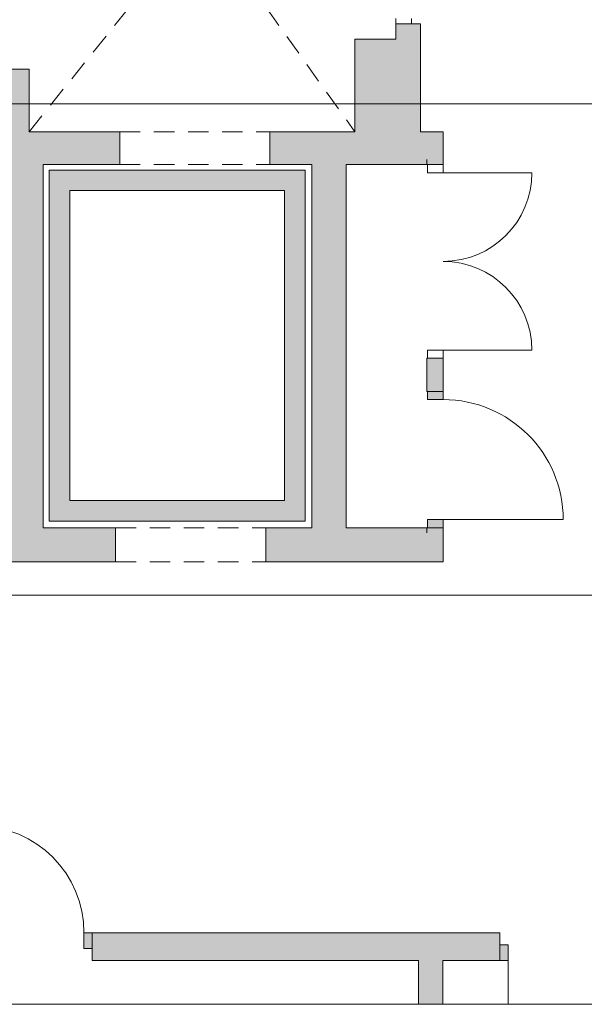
# Paper-space layout 'A-50 WYKOŃCZENIA ŚCIAN - PIĘTRO 5' of a CAD drawing. Header units: millimetres. Extents: x 0 to 420, y 0 to 297.
# Tile 2 of 11: x 132 to 173, y 101 to 173. Entities that reach past the tile are written whole.
import ezdxf
from ezdxf.xclip import XClip

# ---------------------------------------------------------------- set-up
doc = ezdxf.new("R2010")
doc.units = ezdxf.units.MM
doc.header["$MEASUREMENT"] = 0
doc.header["$XCLIPFRAME"] = 0
for name, pattern in [('DASHDOTX2', [1000, 500, -250, 0, -250]), ('Przer. długie kreski', [2.5, 1.5, -1]), ('PRZERYWANA_DU_A', [550, 350.0000000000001, -199.9999999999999])]:
    doc.linetypes.add(name, pattern=pattern)
for name, color, linetype, lineweight in [('0_Nr_pióra__2', 8, 'Continuous', 13), ('A_winda_Nr_pióra__1', 7, 'Continuous', 20), ('A_ściany_Nr_pióra__1', 7, 'Continuous', 20), ('Drzwi Archicad_Nr_pióra__1', 7, 'Continuous', 20)]:
    doc.layers.add(name, color=color, linetype=linetype, lineweight=lineweight)
for name, color, linetype, lineweight, true_color in [('A_osie_Nr_pióra__16', 7, 'Continuous', 5, 0x0f0f0f), ('A_sufit_Nr_pióra__4', 7, 'Continuous', 18, 0x4b4b4b), ('A_ściany_Nr_pióra__10', 7, 'Continuous', 13, 0x4b4b4b)]:
    doc.layers.add(name, color=color, linetype=linetype, lineweight=lineweight, true_color=true_color)
for name, color, linetype in [('A_podrys', 7, 'Continuous'), ('A_winda', 7, 'Continuous'), ('A_ściany', 7, 'Continuous'), ('Drzwi Archicad', 7, 'Continuous')]:
    doc.layers.add(name, color=color, linetype=linetype)

# ---------------------------------------------------------------- blocks, each defined once
blk = doc.blocks.new('Rysunek_1_1', base_point=(-1580.270704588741, -278.4727295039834))
at = {"layer": 'A_winda', "linetype": 'Continuous', "lineweight": 0, "true_color": 0xfdfdfd}
h = blk.add_hatch(color=7, dxfattribs=at)
h.paths.add_polyline_path([(133.6814043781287, 161.7621045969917), (133.6814043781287, 136.0321045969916), (152.4314043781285, 136.0321045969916), (152.4314043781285, 161.7621045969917)])
h.paths.add_polyline_path([(150.9314043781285, 160.2621045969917), (150.9314043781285, 137.5321045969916), (135.1814043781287, 137.5321045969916), (135.1814043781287, 160.2621045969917)], flags=0)
at = {"layer": 'A_ściany', "linetype": 'Continuous', "lineweight": 0, "true_color": 0x000000}
for points in [[(159.0814043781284, 171.3421045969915), (160.8814042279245, 171.3421045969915), (160.8814042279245, 172.4721046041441), (159.0814043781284, 172.4721046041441)], [(156.0814043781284, 171.3421045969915), (156.0814043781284, 164.5604837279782), (160.8814043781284, 164.5604837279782), (160.8814043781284, 171.3421045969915)], [(127.1314043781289, 169.1621045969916), (127.1314043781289, 166.1813216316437), (126.9314043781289, 166.1813216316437), (126.9314043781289, 163.4813371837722), (130.8314043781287, 163.4813371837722), (130.8314043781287, 161.6504480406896), (133.2314043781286, 161.6504480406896), (133.2314043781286, 162.1604837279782), (133.5908741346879, 162.1604837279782), (133.5908741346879, 164.5604837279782), (132.2014043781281, 164.5604837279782), (132.2014043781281, 169.1621045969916)], [(133.5908741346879, 164.5604836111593), (133.5908741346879, 162.1604837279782), (138.8514045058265, 162.1604837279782), (138.8514045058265, 164.5604836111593)], [(162.5464043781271, 164.5604836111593), (149.8514045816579, 164.5604836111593), (149.8514045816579, 162.1604837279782), (161.3464042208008, 162.1604837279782)], [(162.5464045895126, 164.5604837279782), (161.346404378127, 162.1604837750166), (162.5464045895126, 162.1604837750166)], [(152.9314043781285, 162.1604837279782), (152.9314043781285, 135.5321045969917), (155.4314043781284, 135.5321045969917), (155.4314043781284, 162.1604837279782)], [(130.8314043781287, 161.6504480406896), (130.8314043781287, 136.4726460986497), (133.2314043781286, 136.4726460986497), (133.2314043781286, 161.6504480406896)], [(162.5464045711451, 147.9604835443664), (161.346404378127, 147.9604835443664), (161.346404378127, 145.5321044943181), (162.5464043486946, 145.5321044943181)], [(130.8314043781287, 133.6713371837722), (127.1314043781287, 133.6713371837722), (127.1314043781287, 128.8813371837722), (130.8314043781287, 128.8813371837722), (130.8314043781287, 133.0321045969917), (133.8815380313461, 133.0321045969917), (133.8815380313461, 135.5321045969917), (133.2314043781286, 135.5321045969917), (133.2314043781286, 136.4726460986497), (130.8314043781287, 136.4726460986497)], [(133.8815380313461, 133.0321045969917), (138.541404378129, 133.0321045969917), (138.541404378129, 135.5321045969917), (133.8815380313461, 135.5321045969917)], [(149.5414043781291, 133.0321045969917), (162.5464043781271, 133.0321045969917), (161.346404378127, 135.5321045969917), (149.5414043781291, 135.5321045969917)], [(161.346404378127, 135.5321046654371), (162.5464045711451, 133.0321045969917), (162.5464043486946, 135.5321046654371)], [(160.7309351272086, 105.8521046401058), (136.8264043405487, 105.8521046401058), (136.8264043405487, 103.8221045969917), (160.7309351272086, 103.8221045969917)], [(162.53093536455, 105.8521034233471), (160.7309362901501, 105.8521034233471), (160.7309362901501, 100.6021064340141), (162.53093536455, 100.6021064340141)], [(166.6998643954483, 105.8521044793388), (162.5309351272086, 105.8521044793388), (162.5309351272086, 103.8221045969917), (166.6998643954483, 103.8221045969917)]]:
    blk.add_hatch(color=18, dxfattribs=at).paths.add_polyline_path(points)
at = {"layer": 'Drzwi Archicad', "linetype": 'Continuous', "lineweight": 0, "true_color": 0xfdfdfd}
for points in [[(161.3964043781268, 145.5321045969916), (161.3964043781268, 144.9321045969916), (162.5464043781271, 144.9321045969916), (162.5464043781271, 145.5321045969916)], [(162.5464043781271, 135.5321045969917), (162.5464043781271, 136.1321045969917), (161.3964043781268, 136.1321045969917), (161.3964043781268, 135.5321045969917)], [(136.8264043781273, 104.7021045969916), (136.8264043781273, 105.8521045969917), (136.2264043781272, 105.8521045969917), (136.2264043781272, 104.7021045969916)], [(166.6998644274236, 103.8221045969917), (167.2998644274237, 103.8221045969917), (167.2998644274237, 104.9721045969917), (166.6998644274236, 104.9721045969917)]]:
    blk.add_hatch(color=7, dxfattribs=at).paths.add_polyline_path(points)
at = {"layer": '0_Nr_pióra__2', "color": 8, "linetype": 'PRZERYWANA_DU_A', "lineweight": 13, "flags": 128}
for points in [[(46.8554191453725, 100.6021045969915), (161.8554191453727, 100.6021045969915)], [(161.8554191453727, 100.6021045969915), (196.8554191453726, 100.6021045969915)]]:
    blk.add_lwpolyline(points, dxfattribs=at)
at = {"layer": 'A_osie_Nr_pióra__16', "color": 250, "linetype": 'DASHDOTX2', "lineweight": 5, "true_color": 0x0f0f0f}
for p, q in [((288.9206284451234, 166.6021020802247), (64.7217369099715, 166.6021020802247)), ((288.9206284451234, 130.6021081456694), (64.7217369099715, 130.6021081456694))]:
    blk.add_line(p, q, dxfattribs=at)
at = {"layer": 'A_sufit_Nr_pióra__4', "color": 251, "linetype": 'Przer. długie kreski', "lineweight": 18, "true_color": 0x4b4b4b}
for p, q in [((132.2014053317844, 164.5604831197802), (159.0814039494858, 197.982104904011)), ((132.2014053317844, 197.982104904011), (156.0814030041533, 164.5604831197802))]:
    blk.add_line(p, q, dxfattribs=at)
at = {"layer": 'A_winda_Nr_pióra__1', "color": 7, "linetype": 'PRZERYWANA_DU_A', "lineweight": 20, "flags": 128}
for points in [[(133.6814043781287, 161.7621045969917), (152.4314043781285, 161.7621045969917), (152.4314043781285, 136.0321045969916), (133.6814043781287, 136.0321045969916)], [(150.9314043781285, 160.2621045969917), (150.9314043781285, 137.5321045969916), (135.1814043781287, 137.5321045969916), (135.1814043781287, 160.2621045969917)]]:
    blk.add_lwpolyline(points, close=True, dxfattribs=at)
at = {"layer": 'A_ściany_Nr_pióra__1', "color": 7, "linetype": 'Continuous', "lineweight": 20}
for p, q in [((159.0814039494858, 172.472104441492), (159.0814039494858, 172.1021028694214)), ((159.0814039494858, 172.472104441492), (160.2314044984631, 172.472104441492)), ((160.2314044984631, 172.472104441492), (160.8814030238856, 172.472104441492)), ((160.8814030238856, 172.472104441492), (160.8814030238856, 172.1021028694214)), ((138.8514057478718, 164.5604831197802), (138.8514057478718, 162.160483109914)), ((149.8514054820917, 164.5604831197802), (149.8514054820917, 162.160483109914)), ((161.3464026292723, 162.160483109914), (161.3464026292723, 162.5304846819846)), ((162.5464045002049, 162.160483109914), (162.5464045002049, 162.5304846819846)), ((161.3964039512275, 162.160483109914), (161.3464026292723, 162.160483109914)), ((162.5464045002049, 162.160483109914), (161.3964039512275, 162.160483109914)), ((161.3464026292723, 147.9604846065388), (161.3464026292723, 147.5904830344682)), ((161.3964039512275, 147.9604846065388), (161.3464026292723, 147.9604846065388)), ((162.5464045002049, 147.9604846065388), (161.3964039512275, 147.9604846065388)), ((162.5464045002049, 147.9604846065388), (162.5464045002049, 147.5904830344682)), ((161.3464026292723, 145.5321027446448), (161.3464026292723, 145.9021043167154)), ((162.5464045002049, 145.5321027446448), (162.5464045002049, 146.0021032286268)), ((161.3964039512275, 145.5321027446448), (161.3464026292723, 145.5321027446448)), ((162.5464045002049, 145.5321027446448), (161.3964039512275, 145.5321027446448)), ((161.3464026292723, 135.5321033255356), (161.3464026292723, 135.162105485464)), ((161.3964039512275, 135.5321033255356), (161.3464026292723, 135.5321033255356)), ((162.5464045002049, 135.5321033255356), (161.3964039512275, 135.5321033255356)), ((162.5464045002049, 135.5321033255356), (162.5464045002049, 135.0621028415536)), ((136.8264044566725, 105.8521053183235), (137.2964049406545, 105.8521053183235)), ((136.8264044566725, 105.8521053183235), (136.8264044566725, 104.7021047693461)), ((166.6998655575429, 105.8521053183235), (166.3298639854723, 105.8521053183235)), ((166.6998655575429, 104.9721036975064), (166.6998655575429, 105.8521053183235)), ((136.8264044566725, 104.7021047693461), (136.8264044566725, 103.822103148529)), ((166.6998655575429, 103.822103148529), (166.6998655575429, 104.9721036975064)), ((136.8264044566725, 103.822103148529), (137.1964060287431, 103.822103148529)), ((166.6998655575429, 103.822103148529), (166.229865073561, 103.822103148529))]:
    blk.add_line(p, q, dxfattribs=at)
at = {"layer": 'A_ściany_Nr_pióra__1', "color": 7, "linetype": 'Continuous', "lineweight": 20, "flags": 128}
for points in [[(159.0814043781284, 172.4721046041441), (159.0814043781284, 171.3421045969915)], [(160.8814043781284, 171.3421045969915), (160.8814043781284, 172.4721046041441)], [(156.0814043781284, 171.3421045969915), (156.0814043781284, 164.5604837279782)], [(159.0814043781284, 171.3421045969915), (156.0814043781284, 171.3421045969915)], [(160.8814043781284, 164.5604837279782), (160.8814043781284, 171.3421045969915)], [(132.2014043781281, 169.1621045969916), (127.1314043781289, 169.1621045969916)], [(132.2014043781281, 164.5604837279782), (132.2014043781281, 169.1621045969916)], [(133.5908741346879, 164.5604837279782), (132.2014043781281, 164.5604837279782)], [(138.8514045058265, 164.5604837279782), (133.5908741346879, 164.5604837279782)], [(156.0814043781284, 164.5604837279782), (149.8514045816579, 164.5604837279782)], [(162.5464043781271, 164.5604837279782), (160.8814043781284, 164.5604837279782)], [(162.5464043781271, 162.1604837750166), (162.5464043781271, 164.5604837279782)], [(133.2314043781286, 161.6504480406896), (133.2314043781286, 162.1604837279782)], [(133.2314043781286, 162.1604837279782), (133.5908741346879, 162.1604837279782)], [(133.5908741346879, 162.1604837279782), (138.8514042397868, 162.1604837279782)], [(149.8514041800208, 162.1604837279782), (152.9314043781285, 162.1604837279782)], [(152.9314043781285, 162.1604837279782), (152.9314043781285, 135.5321045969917)], [(155.4314043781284, 162.1604837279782), (161.346404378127, 162.1604837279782)], [(155.4314043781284, 135.5321045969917), (155.4314043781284, 162.1604837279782)], [(133.2314043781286, 136.4726460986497), (133.2314043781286, 161.6504480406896)], [(161.346404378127, 147.9604837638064), (161.346404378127, 145.5321047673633)], [(162.5464043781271, 145.5321047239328), (162.5464043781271, 147.9604835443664)], [(133.2314043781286, 135.5321045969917), (133.2314043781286, 136.4726460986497)], [(133.8815380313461, 135.5321045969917), (133.2314043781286, 135.5321045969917)], [(138.541404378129, 135.5321045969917), (133.8815380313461, 135.5321045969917)], [(138.541404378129, 133.0321045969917), (138.541404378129, 135.5321045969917)], [(152.9314043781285, 135.5321045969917), (149.5414043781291, 135.5321045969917)], [(149.5414043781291, 135.5321045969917), (149.5414043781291, 133.0321045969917)], [(161.346404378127, 135.5321045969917), (155.4314043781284, 135.5321045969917)], [(162.5464043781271, 133.0321045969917), (162.5464043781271, 135.5321045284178)], [(130.8314043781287, 133.0321045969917), (133.8815380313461, 133.0321045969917)], [(133.8815380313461, 133.0321045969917), (138.541404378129, 133.0321045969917)], [(149.5414043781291, 133.0321045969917), (162.5464043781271, 133.0321045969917)], [(160.7309351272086, 105.8521045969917), (136.8264043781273, 105.8521045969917)], [(162.5309351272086, 105.8521045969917), (160.7309351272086, 105.8521045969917)], [(166.6998644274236, 105.8521045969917), (162.5309351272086, 105.8521045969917)], [(136.8264043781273, 103.8221045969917), (160.7309351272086, 103.8221045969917)], [(160.7309351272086, 103.8221045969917), (160.7309351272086, 100.6021045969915)], [(162.5309351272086, 103.8221045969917), (166.6998644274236, 103.8221045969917)], [(162.5309351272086, 100.6021045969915), (162.5309351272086, 103.8221045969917)]]:
    blk.add_lwpolyline(points, dxfattribs=at)
at = {"layer": 'A_ściany_Nr_pióra__10', "color": 251, "linetype": 'Przer. długie kreski', "lineweight": 13, "true_color": 0x4b4b4b}
for p, q in [((159.0814039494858, 187.4621036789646), (159.0814039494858, 172.472104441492)), ((160.8814030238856, 187.4621036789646), (160.8814030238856, 172.472104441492)), ((138.8514057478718, 164.5604831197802), (149.8514054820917, 164.5604831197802)), ((138.8514057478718, 162.160483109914), (149.8514054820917, 162.160483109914)), ((138.541403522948, 135.5321033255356), (149.541403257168, 135.5321033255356)), ((138.541403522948, 133.0321044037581), (149.541403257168, 133.0321044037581))]:
    blk.add_line(p, q, dxfattribs=at)
at = {"layer": 'Drzwi Archicad_Nr_pióra__1', "color": 7, "linetype": 'Continuous', "lineweight": 20}
for p, q in [((159.0814039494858, 172.472104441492), (159.0814039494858, 172.8721038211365)), ((160.2314044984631, 172.8721038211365), (160.2314044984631, 172.472104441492)), ((160.2314044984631, 172.472104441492), (159.0814039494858, 172.472104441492)), ((159.0814039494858, 172.472104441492), (160.2314044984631, 172.472104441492)), ((159.0814039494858, 172.472104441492), (160.2314044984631, 172.472104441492)), ((159.0814039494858, 172.472104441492), (159.0814039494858, 172.1021028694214)), ((159.0814039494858, 172.472104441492), (159.0814039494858, 172.1021028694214)), ((160.2314044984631, 172.472104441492), (160.8814030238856, 172.472104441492)), ((160.2314044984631, 172.472104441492), (160.8814030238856, 172.472104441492)), ((160.8814030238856, 172.472104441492), (160.8814030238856, 172.1021028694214)), ((160.8814030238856, 172.472104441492), (160.8814030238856, 172.1021028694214)), ((138.8514057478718, 164.5604831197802), (138.8514057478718, 162.160483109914)), ((149.8514054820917, 164.5604831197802), (149.8514054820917, 162.160483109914)), ((161.3464026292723, 162.160483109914), (161.3464026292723, 162.5304846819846)), ((161.3464026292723, 162.160483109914), (161.3464026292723, 162.5304846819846)), ((162.5464045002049, 162.160483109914), (162.5464045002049, 162.5304846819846)), ((162.5464045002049, 162.160483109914), (162.5464045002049, 162.5304846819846)), ((161.3964039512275, 162.160483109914), (161.3464026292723, 162.160483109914)), ((161.3964039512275, 162.160483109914), (161.3464026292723, 162.160483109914)), ((161.3964039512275, 161.5604821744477), (161.3964039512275, 162.160483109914)), ((161.3964039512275, 162.160483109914), (162.5464045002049, 162.160483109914)), ((162.5464045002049, 162.160483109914), (161.3964039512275, 162.160483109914)), ((162.5464045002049, 162.160483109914), (161.3964039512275, 162.160483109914)), ((162.5464045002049, 162.160483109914), (162.5464045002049, 161.5604821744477)), ((162.5464045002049, 161.5604821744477), (161.3964039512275, 161.5604821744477)), ((162.5464045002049, 161.5604821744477), (169.0464046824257, 161.5604821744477)), ((161.3964039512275, 147.9604846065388), (161.3964039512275, 148.5604855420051)), ((161.3964039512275, 148.5604855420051), (162.5464045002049, 148.5604855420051)), ((162.5464045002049, 148.5604855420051), (162.5464045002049, 147.9604846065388)), ((162.5464045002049, 148.5604855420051), (169.0464046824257, 148.5604855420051)), ((161.3964039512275, 147.9604846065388), (161.3464026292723, 147.9604846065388)), ((161.3964039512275, 147.9604846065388), (161.3464026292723, 147.9604846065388)), ((161.3464026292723, 147.9604846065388), (161.3464026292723, 147.5904830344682)), ((161.3464026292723, 147.9604846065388), (161.3464026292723, 147.5904830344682)), ((162.5464045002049, 147.9604846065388), (161.3964039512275, 147.9604846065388)), ((162.5464045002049, 147.9604846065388), (161.3964039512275, 147.9604846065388)), ((162.5464045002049, 147.9604846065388), (161.3964039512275, 147.9604846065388)), ((162.5464045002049, 147.9604846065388), (162.5464045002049, 147.5904830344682)), ((162.5464045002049, 147.9604846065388), (162.5464045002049, 147.5904830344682)), ((161.3464026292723, 145.5321027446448), (161.3464026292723, 145.9021043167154)), ((161.3464026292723, 145.5321027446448), (161.3464026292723, 145.9021043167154)), ((162.5464045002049, 145.5321027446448), (162.5464045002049, 146.0021032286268)), ((162.5464045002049, 145.5321027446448), (162.5464045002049, 146.0021032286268)), ((161.3964039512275, 145.5321027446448), (161.3464026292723, 145.5321027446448)), ((161.3964039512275, 145.5321027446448), (161.3464026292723, 145.5321027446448)), ((161.3964039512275, 145.5321027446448), (161.3964039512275, 144.9321055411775)), ((162.5464045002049, 145.5321027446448), (161.3964039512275, 145.5321027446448)), ((162.5464045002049, 145.5321027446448), (161.3964039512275, 145.5321027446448)), ((162.5464045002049, 145.5321027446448), (161.3964039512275, 145.5321027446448)), ((162.5464045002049, 144.9321055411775), (162.5464045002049, 145.5321027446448)), ((161.3964039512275, 144.9321055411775), (162.5464045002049, 144.9321055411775)), ((162.5464045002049, 136.1321042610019), (161.3964039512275, 136.1321042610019)), ((161.3964039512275, 136.1321042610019), (161.3964039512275, 135.5321033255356)), ((162.5464045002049, 135.5321033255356), (162.5464045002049, 136.1321042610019)), ((162.5464045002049, 136.1321042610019), (171.3464057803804, 136.1321042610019)), ((161.3964039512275, 135.5321033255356), (161.3464026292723, 135.5321033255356)), ((161.3964039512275, 135.5321033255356), (161.3464026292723, 135.5321033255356)), ((161.3464026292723, 135.5321033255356), (161.3464026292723, 135.162105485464)), ((161.3464026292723, 135.5321033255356), (161.3464026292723, 135.162105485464)), ((161.3964039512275, 135.5321033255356), (162.5464045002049, 135.5321033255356)), ((162.5464045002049, 135.5321033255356), (161.3964039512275, 135.5321033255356)), ((162.5464045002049, 135.5321033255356), (161.3964039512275, 135.5321033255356)), ((162.5464045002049, 135.5321033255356), (162.5464045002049, 135.0621028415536)), ((162.5464045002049, 135.5321033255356), (162.5464045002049, 135.0621028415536)), ((136.2264035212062, 104.7021047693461), (136.2264035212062, 105.8521053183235)), ((136.2264035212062, 105.8521053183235), (136.8264044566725, 105.8521053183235)), ((136.8264044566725, 105.8521053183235), (136.8264044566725, 104.7021047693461)), ((136.8264044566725, 105.8521053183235), (136.8264044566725, 104.7021047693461)), ((136.8264044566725, 105.8521053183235), (136.8264044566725, 104.7021047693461)), ((136.8264044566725, 105.8521053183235), (137.2964049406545, 105.8521053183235)), ((136.8264044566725, 105.8521053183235), (137.2964049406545, 105.8521053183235)), ((166.6998655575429, 105.8521053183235), (166.3298639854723, 105.8521053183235)), ((166.6998655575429, 105.8521053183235), (166.3298639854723, 105.8521053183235)), ((166.6998655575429, 104.9721036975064), (166.6998655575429, 105.8521053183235)), ((166.6998655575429, 104.9721036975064), (166.6998655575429, 105.8521053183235)), ((136.8264044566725, 104.7021047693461), (136.2264035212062, 104.7021047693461)), ((136.8264044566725, 104.7021047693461), (136.8264044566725, 103.822103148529)), ((136.8264044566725, 104.7021047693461), (136.8264044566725, 103.822103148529)), ((167.2998627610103, 104.9721036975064), (166.6998655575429, 104.9721036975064)), ((166.6998655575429, 104.9721036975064), (166.6998655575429, 103.822103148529)), ((166.6998655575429, 103.822103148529), (166.6998655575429, 104.9721036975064)), ((166.6998655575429, 103.822103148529), (166.6998655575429, 104.9721036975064)), ((167.2998627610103, 103.822103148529), (167.2998627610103, 104.9721036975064)), ((136.8264044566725, 103.822103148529), (137.1964060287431, 103.822103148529)), ((136.8264044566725, 103.822103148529), (137.1964060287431, 103.822103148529)), ((166.6998655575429, 103.822103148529), (166.229865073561, 103.822103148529)), ((166.6998655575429, 103.822103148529), (166.229865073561, 103.822103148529)), ((166.6998655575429, 103.822103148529), (167.2998627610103, 103.822103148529)), ((167.2998627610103, 103.8221038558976), (167.2998627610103, 100.6021053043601))]:
    blk.add_line(p, q, dxfattribs=at)
for centre, radius, start, end in [((162.5464043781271, 161.5604837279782), 6.500000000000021, 270, 0), ((162.5464043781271, 148.5604837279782), 6.500000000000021, 0, 90), ((162.5464043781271, 136.1321045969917), 8.799999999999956, 0, 90), ((128.3998644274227, 105.8521045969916), 7.826539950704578, 0, 90)]:
    blk.add_arc(centre, radius, start, end, dxfattribs=at)

psp = doc.layouts.new('A-50 WYKOŃCZENIA ŚCIAN - PIĘTRO 5')

# ---------------------------------------------------------------- block references
at = {"layer": 'A_podrys', "color": 37, "linetype": 'Continuous', "lineweight": 5, "true_color": 0x656532}
ref = psp.add_blockref('Rysunek_1_1', (-1580.270704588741, -278.4727295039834), dxfattribs=at)
XClip(ref).set_block_clipping_path([(38.47065809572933, 100.6021045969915), (288.9206293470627, 276.3111614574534)])

doc.saveas('drawing.dxf')
